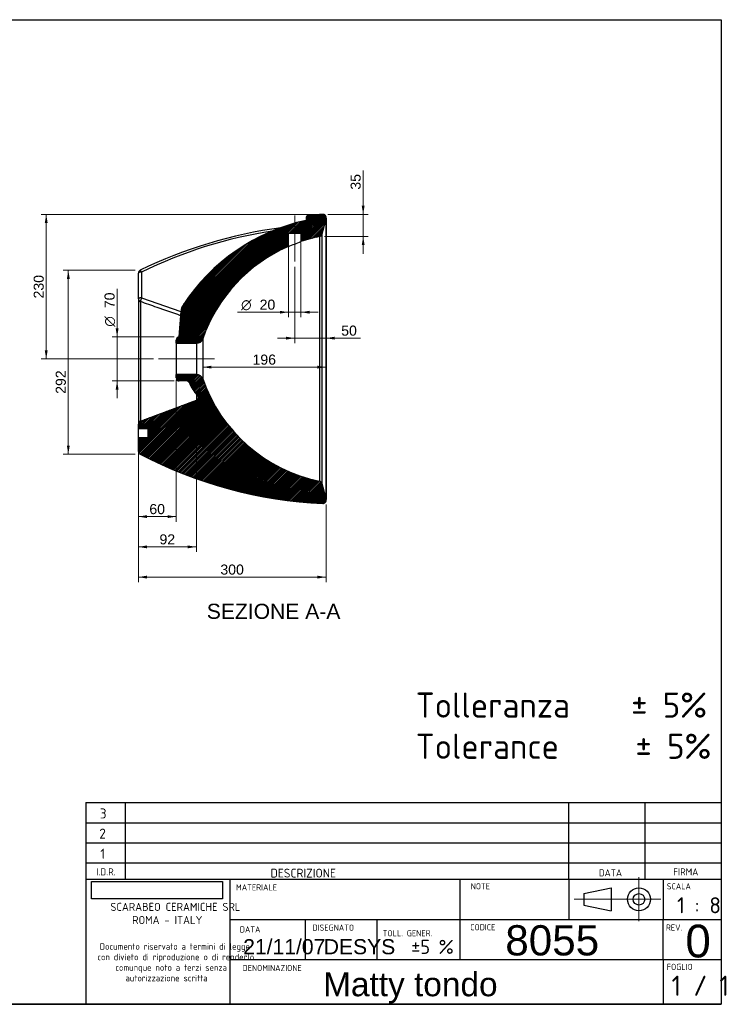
# Model space of a CAD drawing. Header units: millimetres. Extents: x 87 to 2279, y 58 to 1623.
import ezdxf
from ezdxf.enums import TextEntityAlignment as Align
from ezdxf.lldxf.tags import DXFTag

# ---------------------------------------------------------------- set-up
doc = ezdxf.new("R2010")
doc.units = ezdxf.units.MM
for name, color, linetype in [('1', 7, 'Continuous'), ('Default', 7, 'Continuous'), ('MATTY_TONDO', 7, 'Continuous'), ('Predefinito', 7, 'Continuous')]:
    doc.layers.add(name, color=color, linetype=linetype)
doc.styles.add('SEACAD_arial_ttf', font='arial.ttf')
doc.styles.add('SEACAD_seiso_ttf', font='seiso.ttf')
doc.styles.add('SEACAD_seiso_ttfB', font='seiso.ttf')
doc.styles.add('SEACAD_seiso_ttfBI', font='seiso.ttf')
doc.styles.add('SEACAD_semeca1_ttf', font='semeca1.ttf')
tags = doc.linetypes.add('CENTER2', pattern=[28.575000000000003, 19.05, -3.175, 3.175, -3.175]).pattern_tags.tags
tags[10:11] = [DXFTag(74, 4), DXFTag(75, 0), DXFTag(340, '0'), DXFTag(46, 0.0), DXFTag(50, 0.0), DXFTag(44, 0.0), DXFTag(45, 0.0)]
tags[8:9] = [DXFTag(74, 4), DXFTag(75, 0), DXFTag(340, '0'), DXFTag(46, 0.0), DXFTag(50, 0.0), DXFTag(44, 0.0), DXFTag(45, 0.0)]
tags[6:7] = [DXFTag(74, 4), DXFTag(75, 0), DXFTag(340, '0'), DXFTag(46, 0.0), DXFTag(50, 0.0), DXFTag(44, 0.0), DXFTag(45, 0.0)]
tags[4:5] = [DXFTag(74, 4), DXFTag(75, 0), DXFTag(340, '0'), DXFTag(46, 0.0), DXFTag(50, 0.0), DXFTag(44, 0.0), DXFTag(45, 0.0)]
picture_1 = doc.add_image_def('image1.jpg', size_in_pixel=(300, 40))
pattern_1 = [(45, (0, 0), (-1.237436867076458, 1.237436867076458), [])]

# ---------------------------------------------------------------- blocks, each defined once
blk = doc.blocks.new('SEANNOT_GROUP1')
at = {"layer": 'Default', "color": 136, "linetype": 'CENTER2', "lineweight": 9}
blk.add_line((1469.4806245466, 1083.7505581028), (1380.6936809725, 1083.7505581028), dxfattribs=at)
blk = doc.blocks.new('SEANNOT_GROUP2')
at = {"layer": 'Default', "color": 136, "linetype": 'CENTER2', "lineweight": 9}
blk.add_line((1597.1846649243, 1311.7505581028), (1597.1846649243, 1238.3146685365), dxfattribs=at)
blk = doc.blocks.new('GDimGGroup3')
at = {"layer": 'Default', "linetype": 'Continuous', "lineweight": 9}
for points in [[(1199.988308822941, 1299.868653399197), (1204.521642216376, 1299.868653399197), (1202.254975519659, 1313.468653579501)], [(1199.988308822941, 1097.350564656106), (1202.254975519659, 1083.750564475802), (1204.521642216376, 1097.350564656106)]]:
    blk.add_hatch(color=136, dxfattribs=at).paths.add_polyline_path(points)
at = {"layer": 'Default', "color": 136, "linetype": 'Continuous', "lineweight": 9}
for p, q in [((1633.9517043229, 1313.4686535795), (1194.2549751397, 1313.4686535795)), ((1202.2549755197, 1313.4686535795), (1202.2549755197, 1083.7505644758)), ((1372.6936805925, 1083.7505581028), (1194.2549751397, 1083.7505581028))]:
    blk.add_line(p, q, dxfattribs=at)
at = {"layer": 'Default', "color": 136, "linetype": 'Continuous', "lineweight": 9, "style": 'SEACAD_arial_ttf'}
blk.add_text('230', height=16, rotation=90, dxfattribs=at).set_placement((1182.2549755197, 1179.827000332), align=Align.TOP_LEFT)
blk = doc.blocks.new('GDimGGroup4')
at = {"layer": 'Default', "linetype": 'Continuous', "lineweight": 9}
for points in [[(1312.649839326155, 1132.350558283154), (1314.916506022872, 1118.75055810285), (1317.18317271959, 1132.350558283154)], [(1312.649839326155, 1035.150557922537), (1317.18317271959, 1035.150557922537), (1314.916506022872, 1048.750558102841)]]:
    blk.add_hatch(color=136, dxfattribs=at).paths.add_polyline_path(points)
at = {"layer": 'Default', "color": 136, "linetype": 'Continuous', "lineweight": 9}
for p, q in [((1314.9165060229, 1021.5505577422), (1314.9165060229, 1195.0413521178)), ((1405.6936805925, 1118.7505581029), (1306.9165056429, 1118.7505581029)), ((1405.6936805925, 1048.7505581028), (1306.9165056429, 1048.7505581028))]:
    blk.add_line(p, q, dxfattribs=at)
for s, style, p in [('70', 'SEACAD_arial_ttf', (1294.9165060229, 1164.3978792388)), ('O', 'SEACAD_semeca1_ttf', (1294.9165060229, 1134.9522652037))]:
    blk.add_text(s, height=16, rotation=90, dxfattribs=dict(at, style=style)).set_placement(p, align=Align.TOP_LEFT)
blk = doc.blocks.new('GDimGGroup5')
at = {"layer": 'Default', "linetype": 'Continuous', "lineweight": 9}
for points in [[(1362.293681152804, 830.8743439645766), (1362.293681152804, 835.4076773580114), (1348.6936809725, 833.141010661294)], [(1395.093679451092, 830.8743439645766), (1408.693679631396, 833.141010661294), (1395.093679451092, 835.4076773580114)]]:
    blk.add_hatch(color=136, dxfattribs=at).paths.add_polyline_path(points)
at = {"layer": 'Default', "color": 136, "linetype": 'Continuous', "lineweight": 9}
for p, q in [((1408.6936809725, 1050.7505577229), (1408.6936809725, 825.1410102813)), ((1348.6936809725, 972.2769674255), (1348.6936809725, 825.1410102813)), ((1348.6936809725, 833.1410106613), (1408.6936796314, 833.1410106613))]:
    blk.add_line(p, q, dxfattribs=at)
at = {"layer": 'Default', "color": 136, "linetype": 'Continuous', "lineweight": 9, "style": 'SEACAD_arial_ttf'}
blk.add_text('60', height=16, dxfattribs=at).set_placement((1366.1719411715, 853.1410106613), align=Align.TOP_LEFT)
blk = doc.blocks.new('GDimGGroup6')
at = {"layer": 'Default', "linetype": 'Continuous', "lineweight": 9}
for points in [[(1362.293681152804, 782.771673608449), (1362.293681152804, 787.3050070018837), (1348.6936809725, 785.0383403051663)], [(1427.288364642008, 782.771673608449), (1440.888364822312, 785.0383403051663), (1427.288364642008, 787.3050070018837)]]:
    blk.add_hatch(color=136, dxfattribs=at).paths.add_polyline_path(points)
at = {"layer": 'Default', "color": 136, "linetype": 'Continuous', "lineweight": 9}
for p, q in [((1440.8883615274, 1010.0797178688), (1440.8883615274, 777.0383399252)), ((1348.6936809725, 972.276959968), (1348.6936809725, 777.0383399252)), ((1348.6936809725, 785.0383403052), (1440.8883648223, 785.0383403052))]:
    blk.add_line(p, q, dxfattribs=at)
at = {"layer": 'Default', "color": 136, "linetype": 'Continuous', "lineweight": 9, "style": 'SEACAD_arial_ttf'}
blk.add_text('92', height=16, dxfattribs=at).set_placement((1382.269283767, 805.0383403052), align=Align.TOP_LEFT)
blk = doc.blocks.new('GDimGGroup7')
at = {"layer": 'Default', "linetype": 'Continuous', "lineweight": 9}
for points in [[(1362.293681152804, 734.7716657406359), (1362.293681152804, 739.3049991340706), (1348.6936809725, 737.0383324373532)], [(1633.428994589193, 734.7716657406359), (1647.028994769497, 737.0383324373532), (1633.428994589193, 739.3049991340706)]]:
    blk.add_hatch(color=136, dxfattribs=at).paths.add_polyline_path(points)
at = {"layer": 'Default', "color": 136, "linetype": 'Continuous', "lineweight": 9}
for p, q in [((1348.6936809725, 972.276959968), (1348.6936809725, 729.0383320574)), ((1647.0289977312, 852.2649497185), (1647.0289977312, 729.0383320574)), ((1348.6936809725, 737.0383324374), (1647.0289947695, 737.0383324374))]:
    blk.add_line(p, q, dxfattribs=at)
at = {"layer": 'Default', "color": 136, "linetype": 'Continuous', "lineweight": 9, "style": 'SEACAD_arial_ttf'}
blk.add_text('300', height=16, dxfattribs=at).set_placement((1479.0787291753, 757.0383324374), align=Align.TOP_LEFT)
blk = doc.blocks.new('GDimGGroup8')
at = {"layer": 'Default', "linetype": 'Continuous', "lineweight": 9}
for points in [[(1464.524598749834, 1072.948869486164), (1450.92459856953, 1070.682202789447), (1464.524598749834, 1068.415536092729)], [(1633.428990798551, 1072.948869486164), (1633.428990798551, 1068.415536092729), (1647.028990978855, 1070.682202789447)]]:
    blk.add_hatch(color=136, dxfattribs=at).paths.add_polyline_path(points)
at = {"layer": 'Default', "color": 136, "linetype": 'Continuous', "lineweight": 9}
blk.add_line((1450.9245985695, 1070.6822027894), (1647.0289909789, 1070.6822027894), dxfattribs=at)
at = {"layer": 'Default', "color": 136, "linetype": 'Continuous', "lineweight": 9, "style": 'SEACAD_arial_ttf'}
blk.add_text('196', height=16, dxfattribs=at).set_placement((1530.1941860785, 1090.6822027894), align=Align.TOP_LEFT)
blk = doc.blocks.new('GDimGGroup9')
at = {"layer": 'Default', "linetype": 'Continuous', "lineweight": 9}
for points in [[(1708.333925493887, 1327.068653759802), (1703.800592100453, 1327.068653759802), (1706.06725879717, 1313.468653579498)], [(1708.333925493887, 1264.541867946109), (1706.06725879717, 1278.141868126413), (1703.800592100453, 1264.541867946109)]]:
    blk.add_hatch(color=136, dxfattribs=at).paths.add_polyline_path(points)
at = {"layer": 'Default', "color": 136, "linetype": 'Continuous', "lineweight": 9}
for p, q in [((1706.0672587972, 1383.3236730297), (1706.0672587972, 1250.9418687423)), ((1649.9517050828, 1313.4686535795), (1714.0672591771, 1313.4686535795)), ((1644.6917695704, 1278.1418681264), (1714.0672591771, 1278.1418681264))]:
    blk.add_line(p, q, dxfattribs=at)
at = {"layer": 'Default', "color": 136, "linetype": 'Continuous', "lineweight": 9, "style": 'SEACAD_arial_ttf'}
blk.add_text('35', height=16, rotation=90, dxfattribs=at).set_placement((1686.0672587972, 1352.6801896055), align=Align.TOP_LEFT)
blk = doc.blocks.new('GDimGGroup10')
at = {"layer": 'Default', "linetype": 'Continuous', "lineweight": 9}
for points in [[(1573.58466474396, 1155.688296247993), (1587.184664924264, 1157.95496294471), (1573.58466474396, 1160.221629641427)], [(1620.784665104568, 1155.688296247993), (1620.784665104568, 1160.221629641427), (1607.184664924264, 1157.95496294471)]]:
    blk.add_hatch(color=136, dxfattribs=at).paths.add_polyline_path(points)
at = {"layer": 'Default', "color": 136, "linetype": 'Continuous', "lineweight": 9}
for p, q in [((1607.1846649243, 1268.9600500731), (1607.1846649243, 1149.9549625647)), ((1587.1846649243, 1265.1051758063), (1587.1846649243, 1149.9549625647)), ((1506.3985932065, 1157.9549629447), (1634.3846667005, 1157.9549629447))]:
    blk.add_line(p, q, dxfattribs=at)
for s, style, p in [('O', 'SEACAD_semeca1_ttf', (1511.9985980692, 1177.9549629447)), ('20', 'SEACAD_arial_ttf', (1541.4442121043, 1177.9549629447))]:
    blk.add_text(s, height=16, dxfattribs=dict(at, style=style)).set_placement(p, align=Align.TOP_LEFT)
blk = doc.blocks.new('GDimGGroup11')
at = {"layer": 'Default', "linetype": 'Continuous', "lineweight": 9}
for points in [[(1583.58466474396, 1114.426996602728), (1597.184664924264, 1116.693663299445), (1583.58466474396, 1118.960329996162)], [(1660.628997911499, 1114.426996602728), (1660.628997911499, 1118.960329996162), (1647.028997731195, 1116.693663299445)]]:
    blk.add_hatch(color=136, dxfattribs=at).paths.add_polyline_path(points)
at = {"layer": 'Default', "color": 136, "linetype": 'Continuous', "lineweight": 9}
for p, q in [((1597.1846649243, 1230.3146681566), (1597.1846649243, 1108.6936629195)), ((1569.9846645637, 1116.6936632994), (1701.8032142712, 1116.6936632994))]:
    blk.add_line(p, q, dxfattribs=at)
at = {"layer": 'Default', "color": 136, "linetype": 'Continuous', "lineweight": 9, "style": 'SEACAD_arial_ttf'}
blk.add_text('50', height=16, dxfattribs=at).set_placement((1671.1597382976, 1136.6936632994), align=Align.TOP_LEFT)
blk = doc.blocks.new('GDimGGroup12')
at = {"layer": 'Default', "linetype": 'Continuous', "lineweight": 9}
for points in [[(1235.091787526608, 1210.952726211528), (1239.625120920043, 1210.952726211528), (1237.358454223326, 1224.552726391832)], [(1235.091787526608, 945.9422370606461), (1237.358454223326, 932.342236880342), (1239.625120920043, 945.9422370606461)]]:
    blk.add_hatch(color=136, dxfattribs=at).paths.add_polyline_path(points)
at = {"layer": 'Default', "color": 136, "linetype": 'Continuous', "lineweight": 9}
for p, q in [((1343.5008643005, 1224.5527263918), (1229.3584538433, 1224.5527263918)), ((1237.3584542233, 1224.5527263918), (1237.3584542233, 932.3422368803)), ((1343.3852456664, 932.3422249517), (1229.3584538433, 932.3422249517))]:
    blk.add_line(p, q, dxfattribs=at)
at = {"layer": 'Default', "color": 136, "linetype": 'Continuous', "lineweight": 9, "style": 'SEACAD_arial_ttf'}
blk.add_text('292', height=16, rotation=90, dxfattribs=at).set_placement((1217.3584542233, 1028.2887495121), align=Align.TOP_LEFT)
blk = doc.blocks.new('SEANNOT_GROUP3')
at = {"layer": 'Default', "color": 7, "linetype": 'Continuous', "lineweight": 0, "style": 'SEACAD_arial_ttf'}
blk.add_text('21/11/07', height=24, dxfattribs=at).set_placement((1515.3804601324, 161.8046408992), align=Align.TOP_LEFT)
blk = doc.blocks.new('SEANNOT_GROUP4')
at = {"layer": 'Default', "color": 7, "linetype": 'Continuous', "lineweight": 0, "style": 'SEACAD_seiso_ttfB'}
blk.add_text('1 / 1', height=32, dxfattribs=at).set_placement((2196.2207174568, 103.728887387), align=Align.TOP_LEFT)
blk = doc.blocks.new('SEANNOT_GROUP5')
at = {"layer": 'Predefinito', "color": 136, "linetype": 'CENTER2', "lineweight": 9}
for p, q in [((2144.406079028, 260.1057848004), (2144.406079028, 190.1057845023)), ((2179.406079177, 225.1057846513), (2109.406078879, 225.1057846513))]:
    blk.add_line(p, q, dxfattribs=at)
blk = doc.blocks.new('SEANNOT_GROUP6')
at = {"layer": 'Predefinito', "color": 136, "linetype": 'CENTER2', "lineweight": 9}
blk.add_line((2116.6588384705, 225.1057846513), (2041.3654380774, 225.1057846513), dxfattribs=at)
blk = doc.blocks.new('SEANNOT_GROUP7')
at = {"layer": 'Predefinito', "color": 7, "linetype": 'Continuous', "lineweight": 0, "style": 'SEACAD_arial_ttf'}
blk.add_text('Matty tondo', height=38, dxfattribs=at).set_placement((1642.386956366, 109.0674875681), align=Align.TOP_LEFT)
blk = doc.blocks.new('SEANNOT_GROUP9')
at = {"layer": 'Predefinito', "color": 7, "linetype": 'Continuous', "lineweight": 0, "style": 'SEACAD_arial_ttf'}
blk.add_text('DESYS', height=24, dxfattribs=at).set_placement((1643.3909630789, 161.7709522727), align=Align.TOP_LEFT)
blk = doc.blocks.new('SEANNOT_GROUP11')
at = {"layer": 'Predefinito', "color": 7, "linetype": 'Continuous', "lineweight": 0, "style": 'SEACAD_arial_ttf'}
blk.add_text('8055', height=48, dxfattribs=at).set_placement((1931.9481016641, 183.926799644), align=Align.TOP_LEFT)
blk = doc.blocks.new('SEANNOT_GROUP12')
at = {"layer": 'Predefinito', "color": 7, "linetype": 'Continuous', "lineweight": 0, "style": 'SEACAD_arial_ttf'}
blk.add_text('0', height=52, dxfattribs=at).set_placement((2218.2664727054, 184.7427435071), align=Align.TOP_LEFT)

msp = doc.modelspace()

# ---------------------------------------------------------------- hatches: boundary and pattern name
at = {"layer": 'MATTY_TONDO', "linetype": 'Continuous'}
h = msp.add_hatch(dxfattribs=at)
h.set_pattern_fill('ANSI31', scale=0.5511811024, angle=9.362e-06, style=0, pattern_type=2)
h.set_pattern_definition(pattern_1)
edge = h.paths.add_edge_path()
edge.add_arc((1436.433482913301, 1158.322021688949), 20.00000000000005, 146.656870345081, 176.1060356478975)
edge.add_line((1416.479654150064, 1159.680225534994), (1413.693680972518, 1118.75055810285))
edge.add_arc((1413.693680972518, 1113.75055810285), 5, 90, 180)
edge.add_line((1408.693680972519, 1113.75055810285), (1408.693680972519, 1108.750558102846))
edge.add_line((1408.693680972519, 1108.750558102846), (1441.48062454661, 1108.750558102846))
edge.add_arc((1441.48062454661, 1118.750558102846), 10, 270, 340.8036645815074)
edge.add_arc((1687.023949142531, 1033.260934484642), 250, 113.53799615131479, 160.8036645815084, ccw=False)
edge.add_line((1587.184664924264, 1262.459794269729), (1587.184664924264, 1283.750558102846))
edge.add_line((1587.184664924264, 1283.750558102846), (1607.184664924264, 1283.750558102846))
edge.add_line((1607.184664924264, 1283.750558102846), (1607.184664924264, 1270.169542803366))
edge.add_arc((1687.023949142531, 1033.260934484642), 250, 101.6146697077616, 108.624051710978, ccw=False)
edge.add_arc((1635.685125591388, 1283.039486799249), 5.000000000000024, 281.6146697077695, 345.6654382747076)
edge.add_line((1640.529458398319, 1281.801569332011), (1647.028997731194, 1307.236166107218))
edge.add_arc((1642.184664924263, 1308.474083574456), 5.000000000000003, 345.6654382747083, 452.6704942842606)
edge.add_arc((1674.566135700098, 614.2288528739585), 700.0000000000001, 92.67049428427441, 94.48610391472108)
edge.add_arc((1620.205106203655, 1307.099604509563), 5, 94.48610391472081, 180)
edge.add_line((1615.205106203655, 1307.099604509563), (1615.205106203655, 1303.93253500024))
edge.add_arc((1683.197531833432, 995.9623042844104), 315.3864818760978, 102.4498187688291, 146.6568703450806)
h = msp.add_hatch(dxfattribs=at)
h.set_pattern_fill('ANSI31', scale=0.5511811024, angle=9.362e-06, style=0, pattern_type=2)
h.set_pattern_definition(pattern_1)
edge = h.paths.add_edge_path()
edge.add_arc((1642.184664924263, 859.0270326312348), 5.000000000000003, 267.3295057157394, 374.3345617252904)
edge.add_line((1647.028997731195, 860.2649500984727), (1640.52945839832, 885.6995468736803))
edge.add_arc((1635.685125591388, 884.4616294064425), 5.000000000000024, 14.33456172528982, 78.38533029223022)
edge.add_arc((1687.023949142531, 1134.240181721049), 250, 199.1963354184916, 258.3853302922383, ccw=False)
edge.add_arc((1441.48062454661, 1048.750558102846), 10, 19.19633541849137, 90)
edge.add_line((1441.48062454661, 1058.750558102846), (1408.693680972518, 1058.750558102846))
edge.add_line((1408.693680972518, 1058.750558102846), (1408.693680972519, 1053.750558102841))
edge.add_arc((1413.693680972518, 1053.750558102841), 5, 180, 270)
edge.add_line((1413.693680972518, 1048.750558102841), (1425.100987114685, 1048.750558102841))
edge.add_arc((1425.100987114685, 1043.750558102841), 4.999999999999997, 20.518858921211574, 90, ccw=False)
edge.add_arc((1476.611614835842, 1063.028919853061), 50, 200.5188589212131, 227.059666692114)
edge.add_arc((1439.143614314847, 1022.765426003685), 5.000000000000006, -69.57692821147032, 47.05966669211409, ccw=False)
edge.add_line((1440.888361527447, 1018.079718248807), (1351.948933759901, 984.9626681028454))
edge.add_arc((1353.6936809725, 980.2769603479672), 5, 110.4230717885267, 180)
edge.add_line((1348.6936809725, 980.2769603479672), (1348.6936809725, 973.2505581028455))
edge.add_line((1348.6936809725, 973.2505581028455), (1363.6936809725, 973.2505581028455))
edge.add_line((1363.6936809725, 973.2505581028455), (1363.6936809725, 958.2505581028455))
edge.add_line((1363.6936809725, 958.2505581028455), (1348.6936809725, 958.2505581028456))
edge.add_line((1348.6936809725, 958.2505581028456), (1348.6936809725, 936.7774395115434))
edge.add_arc((1353.6936809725, 936.7774395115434), 4.999999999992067, 180, 242.5039807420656)
edge.add_arc((1674.566135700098, 1553.272263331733), 700.0000000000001, 242.5039807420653, 267.3295057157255)

# ---------------------------------------------------------------- linework, layer by layer
at = {"layer": '1', "color": 7, "linetype": 'Continuous'}
for p, q in [((86.8513052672, 1622.7601006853), (2274.8527005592, 1622.7601006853)), ((2274.8527005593, 1622.7601006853), (2274.8527005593, 58.2501321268)), ((1265.0347448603, 378.7938792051), (2274.8527005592, 378.7938792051)), ((2032.7016558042, 257.1836513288), (2032.7016558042, 378.7836513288)), ((2154.3016558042, 257.1836513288), (2154.3016558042, 378.7836513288)), ((1265.0347448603, 346.7938792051), (2274.8527005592, 346.7938792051)), ((1265.0347448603, 314.7938792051), (2274.8527005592, 314.7938792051)), ((1265.0347448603, 282.7938792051), (2274.8527005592, 282.7938792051)), ((1265.0347448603, 257.1836513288), (2274.8527005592, 257.1836513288)), ((2032.7016558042, 257.1836513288), (2032.7016558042, 193.1836513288)), ((2183.0958279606, 257.1836513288), (2183.0958279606, 193.1836513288)), ((2056.7891608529, 234.222256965), (2100.28245117, 243.3387292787)), ((2100.28245117, 243.3387292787), (2100.28245117, 206.872840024)), ((2056.7891608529, 234.222256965), (2056.7891608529, 215.9893123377)), ((2056.7891608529, 215.9893123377), (2100.28245117, 206.872840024)), ((1494.2462144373, 193.1836513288), (2274.8527005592, 193.1836513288)), ((2183.0958279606, 129.1836513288), (2183.0958279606, 193.1836513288)), ((1494.2462144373, 129.1836513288), (2274.8527005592, 129.1836513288)), ((2183.0958279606, 129.1836513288), (2183.0958279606, 59.7716518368)), ((2274.8527005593, 58.2501321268), (86.8513052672, 58.2501321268)), ((710.3427320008, 58.4755619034), (2274.8527005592, 58.4755619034))]:
    msp.add_line(p, q, dxfattribs=at)
for radius in [18.23294462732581, 9.116472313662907]:
    msp.add_circle((2144.406079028, 225.1057846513), radius, dxfattribs=at)
at = {"layer": 'MATTY_TONDO', "color": 7, "linetype": 'Continuous'}
for p, q in [((1615.2051062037, 1307.0996045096), (1615.2051062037, 1303.9325350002)), ((1647.0289977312, 1307.2361661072), (1640.5294583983, 1281.801569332)), ((1647.0289977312, 1307.2361661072), (1647.0289977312, 860.2649500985)), ((1647.1846649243, 859.0270326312), (1647.1846649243, 1308.4740835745)), ((1587.1846649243, 1262.4597942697), (1587.1846649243, 1283.7505581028)), ((1587.1846649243, 1283.7505581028), (1607.1846649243, 1283.7505581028)), ((1607.1846649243, 1283.7505581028), (1607.1846649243, 1270.1695428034)), ((1636.6917691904, 1278.1418681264), (1636.6917691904, 889.3592480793)), ((1640.5294583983, 1281.801569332), (1640.5294583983, 885.6995468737)), ((1353.6936809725, 1221.7801695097), (1353.6936809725, 1180.8703496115)), ((1348.6936809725, 1179.1602488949), (1348.6936809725, 1220.0700687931)), ((1348.6936809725, 1179.1602488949), (1348.6936809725, 980.276960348)), ((1351.9489337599, 1174.8397078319), (1351.9489337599, 984.9626681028)), ((1353.6936809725, 1180.8703496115), (1416.4256082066, 1158.8862184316)), ((1413.6936809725, 1118.7505581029), (1416.4796541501, 1159.680225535)), ((1408.6936809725, 1108.7505581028), (1408.6936809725, 1113.7505581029)), ((1450.9245985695, 1115.462495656), (1450.9245985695, 1052.0386205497)), ((1408.6936809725, 1108.7505581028), (1408.6936809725, 1058.7505581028)), ((1408.6936809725, 1108.7505581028), (1441.4806245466, 1108.7505581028)), ((1441.4806245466, 1058.7505581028), (1441.4806245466, 1108.7505581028)), ((1441.4806245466, 1058.7505581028), (1408.6936809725, 1058.7505581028)), ((1408.6936809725, 1053.7505581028), (1408.6936809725, 1058.7505581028)), ((1425.1009871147, 1048.7505581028), (1413.6936809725, 1048.7505581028)), ((1351.9489337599, 984.9626681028), (1440.8883615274, 1018.0797182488)), ((1440.8883615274, 1028.0453641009), (1440.8883615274, 1018.0797182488)), ((1348.6936809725, 973.2505581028), (1348.6936809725, 980.276960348)), ((1348.6936809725, 958.2505581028), (1348.6936809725, 973.2505581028)), ((1348.6936809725, 973.2505581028), (1363.6936809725, 973.2505581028)), ((1363.6936809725, 973.2505581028), (1363.6936809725, 958.2505581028)), ((1348.6936809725, 936.7774395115), (1348.6936809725, 958.2505581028)), ((1363.6936809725, 958.2505581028), (1348.6936809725, 958.2505581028)), ((1640.5294583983, 885.6995468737), (1647.0289977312, 860.2649500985))]:
    msp.add_line(p, q, dxfattribs=at)
for centre, radius, start, end in [((1683.1975318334, 995.9623042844), 315.3864818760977, 102.4498187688, 146.6568703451), ((1620.2051062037, 1307.0996045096), 5.000000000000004, 94.4861039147, 180), ((1674.5661357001, 614.228852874), 700.0000000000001, 92.6704942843, 94.4861039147), ((1642.1846649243, 1308.4740835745), 5.000000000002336, 345.6654382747, 92.6704942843), ((1672.771778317, 566.0358721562), 732.7069313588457, 97.6475538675, 116.006380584), ((1672.7301176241, 567.9334132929), 727.5299502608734, 98.7939789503, 116.0094896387), ((791.1043037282, 3357.3825099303), 2241.081240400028, 290.80702353, 291.3550243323), ((1687.0239491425, 1033.2609344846), 249.9999999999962, 101.6146697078, 108.624051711), ((1635.6851255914, 1283.0394867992), 5.000000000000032, 281.6146697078, 345.6654382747), ((1687.0239491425, 1033.2609344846), 250, 113.5379961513, 160.8036645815), ((1353.6936809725, 1220.0700687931), 4.999999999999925, 116.0758921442, 180), ((1436.4334829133, 1158.3220216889), 19.99999999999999, 146.6568703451, 176.1060356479), ((1413.6936809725, 1113.7505581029), 5.000000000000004, 90, 180), ((1441.4806245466, 1118.7505581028), 9.999999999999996, 270, 340.8036645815), ((1413.6936809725, 1053.7505581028), 5.000000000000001, 180, 270), ((1425.1009871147, 1043.7505581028), 4.999999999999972, 20.5188589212, 90), ((1441.4806245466, 1048.7505581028), 9.999999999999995, 19.1963354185, 90), ((1687.0239491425, 1134.240181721), 250, 199.1963354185, 258.3853302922), ((1476.6116148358, 1063.0289198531), 50, 200.5188589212, 227.0596666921), ((1439.1436143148, 1022.7654260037), 5.000000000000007, 290.4230717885, 47.0596666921), ((1353.6936809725, 980.276960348), 5.000000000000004, 110.4230717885, 180), ((1353.6936809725, 936.7774395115), 4.999999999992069, 180, 242.5039807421), ((1674.5661357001, 1553.2722633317), 699.9999999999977, 242.5039807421, 267.3295057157), ((1635.6851255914, 884.4616294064), 4.999999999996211, 14.3345617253, 78.3853302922), ((1642.1846649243, 859.0270326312), 5.000000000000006, 267.3295057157, 14.3345617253)]:
    msp.add_arc(centre, radius, start, end, dxfattribs=at)
for points, weights in [([(1353.6936809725, 1221.780169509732), (1348.6936809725, 1221.780169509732), (1348.6936809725, 1220.070068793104)], [1, 0.7071067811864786, 1]), ([(1353.6936809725, 1221.780169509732), (1352.013824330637, 1224.811292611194), (1351.496454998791, 1224.561413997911)], [1, 0.8086977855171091, 1]), ([(1353.6936809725, 1180.870349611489), (1348.6936809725, 1180.870349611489), (1348.6936809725, 1179.16024889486)], [1, 0.7071067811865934, 1]), ([(1348.6936809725, 1179.16024889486), (1348.6936809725, 1175.957355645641), (1351.948933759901, 1174.839707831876)], [1, 0.8212640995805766, 1]), ([(1353.6936809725, 1180.870349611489), (1352.024520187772, 1176.662898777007), (1351.948933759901, 1174.839707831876)], [1, 0.722939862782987, 1])]:
    msp.add_rational_spline(points, weights, degree=2, dxfattribs=at)
msp.add_open_spline([(1415.985871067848, 1152.425887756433), (1415.953075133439, 1152.437367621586), (1415.920279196, 1152.448847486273), (1415.887483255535, 1152.460327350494), (1403.394926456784, 1156.833211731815), (1390.901938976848, 1161.206027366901), (1378.408681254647, 1165.578779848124), (1369.588891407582, 1168.665785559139), (1360.768964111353, 1171.752760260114), (1351.948933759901, 1174.839707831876)], degree=3, knots=[0.0512148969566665, 0.0512148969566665, 0.0512148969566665, 0.0512148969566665, 0.052672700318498, 0.052672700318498, 0.052672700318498, 0.6079759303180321, 0.6079759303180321, 0.6079759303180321, 1, 1, 1, 1], dxfattribs=at)
at = {"layer": 'Predefinito', "color": 7, "linetype": 'Continuous'}
for p, q in [((1265.0347448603, 378.7938792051), (1265.0347448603, 59.5913080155)), ((1327.5469638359, 378.7938792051), (1327.5469638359, 257.1836513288)), ((1494.2462144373, 257.1836513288), (1494.2462144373, 59.5913080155)), ((1859.4824493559, 257.1836513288), (1859.4824493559, 129.1836513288)), ((1613.7140107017, 193.1836513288), (1613.7140107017, 129.1836513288)), ((1727.6687623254, 193.1836513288), (1727.6687623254, 129.1836513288)), ((1613.7140107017, 59.7716518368), (1613.7140107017, 59.5913080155))]:
    msp.add_line(p, q, dxfattribs=at)

# ---------------------------------------------------------------- block references
at = {"layer": 'Default'}
for name in ['GDimGGroup9', 'GDimGGroup3', 'SEANNOT_GROUP2', 'GDimGGroup10', 'GDimGGroup12', 'GDimGGroup11', 'GDimGGroup4', 'SEANNOT_GROUP1', 'GDimGGroup8', 'GDimGGroup5', 'GDimGGroup6', 'GDimGGroup7', 'SEANNOT_GROUP3', 'SEANNOT_GROUP4']:
    msp.add_blockref(name, (0, 0), dxfattribs=at)
at = {"layer": 'Predefinito'}
for name in ['SEANNOT_GROUP5', 'SEANNOT_GROUP6', 'SEANNOT_GROUP11', 'SEANNOT_GROUP12', 'SEANNOT_GROUP9', 'SEANNOT_GROUP7']:
    msp.add_blockref(name, (0, 0), dxfattribs=at)

# ---------------------------------------------------------------- texts
at = {"color": 7, "linetype": 'Continuous', "style": 'SEACAD_arial_ttf'}
msp.add_text('SEZIONE A-A', height=24, dxfattribs=at).set_placement((1457.475290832, 694.7140152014), align=Align.TOP_LEFT)
at = {"layer": '1', "color": 7, "linetype": 'Continuous', "style": 'SEACAD_seiso_ttf'}
for s, height, p in [('NOTE', 9.792, (1876.9950404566, 250.6044116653)), ('SCALA', 9.792, (2188.6339626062, 250.6044116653)), ('MATERIALE', 9.792, (1503.784089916, 248.9123033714)), ('1 : 8', 25.6, (2205.0490690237, 228.4255895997)), ('DATA', 9.792, (1509.9235459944, 182.090385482)), ('DISEGNATO', 9.792, (1625.4525939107, 184.9559004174)), ('TOLL. GENER.', 9.792, (1737.1319663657, 176.0752100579)), ('CODICE', 9.792, (1876.2014387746, 185.6376536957)), ('REV.', 9.792, (2187.2490642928, 185.1091056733)), ('±5 %', 22.4, (1782.3288956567, 160.7529109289)), ('DENOMINAZIONE', 9.7671669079, (1514.3071496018, 120.8049912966)), ('FOGLIO', 9.792, (2188.6339626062, 122.6044116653))]:
    msp.add_text(s, height=height, dxfattribs=at).set_placement(p, align=Align.TOP_LEFT)
at = {"layer": 'Default', "color": 7, "linetype": 'Continuous', "style": 'SEACAD_seiso_ttf'}
for s, p in [('Tolleranza    ± 5%', (1789.5876400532, 553.6811604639)), ('Tolerance     ± 5%', (1789.5876400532, 488.2266150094))]:
    msp.add_text(s, height=40, dxfattribs=at).set_placement(p, align=Align.TOP_LEFT)
at = {"layer": 'Predefinito', "color": 7, "linetype": 'Continuous'}
for s, height, style, p in [('3', 16, 'SEACAD_seiso_ttf', (1287.3816693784, 369.4505901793)), ('2', 16, 'SEACAD_seiso_ttf', (1286.6543966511, 337.4505901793)), ('1', 16, 'SEACAD_seiso_ttf', (1288.2907602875, 305.4505901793)), ('I.D.R.', 11.2, 'SEACAD_seiso_ttf', (1281.7188050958, 274.3091153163)), ('DESCRIZIONE', 14, 'SEACAD_seiso_ttf', (1558.8327152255, 273.6992742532)), ('DATA', 11.2, 'SEACAD_seiso_ttf', (2080.6610891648, 272.8617431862)), ('FIRMA', 11.2, 'SEACAD_seiso_ttf', (2198.7592237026, 274.29888744)), ('SCARABEO CERAMICHE SRL', 12.8, 'SEACAD_seiso_ttfBI', (1304.1391382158, 219.4542003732)), ('ROMA - ITALY', 12.8, 'SEACAD_seiso_ttfBI', (1338.9027745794, 198.5087458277)), ('Documento riservato a termini di legge', 10.24, 'SEACAD_seiso_ttf', (1287.2847575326, 155.2812057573)), ('con divieto di riproduzione o di renderlo', 10.24, 'SEACAD_seiso_ttf', (1283.4447575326, 138.5248421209)), ('comunque noto a terzi senza ', 10.24, 'SEACAD_seiso_ttf', (1312.0702120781, 121.7684784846)), ('autorizzazione scritta', 10.24, 'SEACAD_seiso_ttf', (1328.2447575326, 105.0121148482))]:
    msp.add_text(s, height=height, dxfattribs=dict(at, style=style)).set_placement(p, align=Align.TOP_LEFT)

# ---------------------------------------------------------------- pictures from other files: only their frames are drawn
image = msp.add_image(picture_1, insert=(1274.3024241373, 225.8291609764), size_in_units=(208.19021957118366, 27.75869594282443))

doc.saveas('drawing.dxf')
